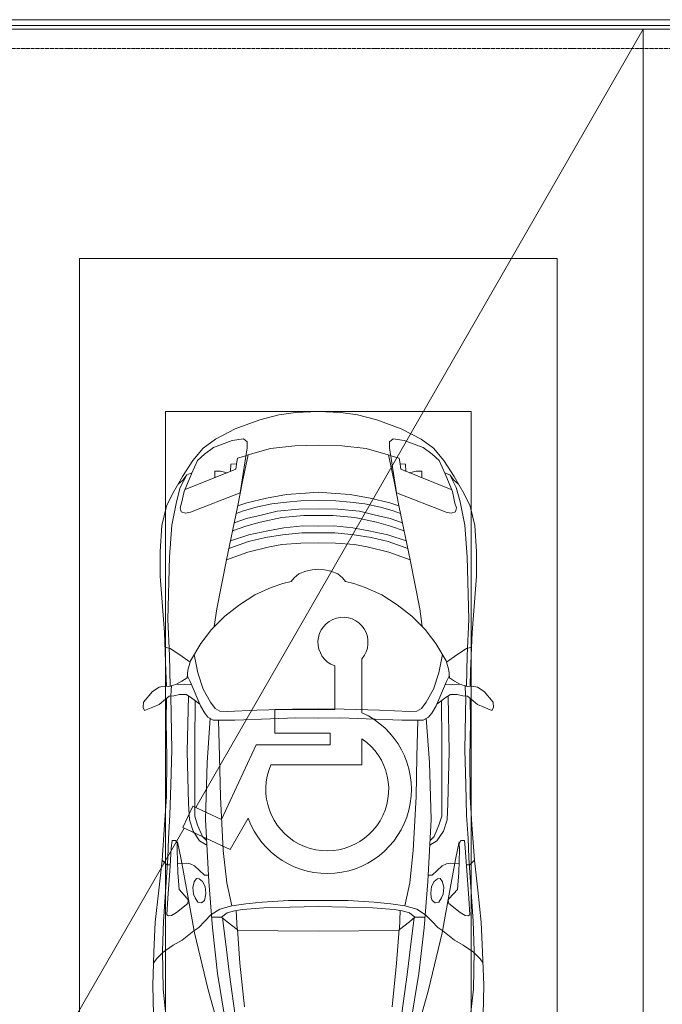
# Model space of a CAD drawing. Header units: millimetres. Extents: x -32229 to 170644, y -13689 to 125138.
# Tile 256 of 256: x 60923 to 64285, y 89047 to 94200. Entities that reach past the tile are written whole.
import ezdxf

# ---------------------------------------------------------------- set-up
doc = ezdxf.new("R2010")
doc.units = ezdxf.units.MM
doc.linetypes.add('ADSK_Линия сетки', pattern=[25, 20, -2.5, 0, -2.5])
for name, color, linetype, lineweight in [('A-DETL-GENF', 7, 'Continuous', 18), ('A-FLOR', 7, 'Continuous', 18), ('A-GENM', 7, 'Continuous', 18), ('C-PRKG', 7, 'Continuous', 18), ('S-GRID', 7, 'Continuous', 9)]:
    doc.layers.add(name, color=color, linetype=linetype, lineweight=lineweight)

# ---------------------------------------------------------------- blocks, each defined once
blk = doc.blocks.new('АР_Машиноместо - 4900x2400_М__5300х2500_ С МГН-5430521--01 ЭО')
at = {"layer": 'A-DETL-GENF', "color": 254, "lineweight": 13, "true_color": 0xd4d4d4}
for p, q in [((723.2, 3741.5), (786.9, 4128.3)), ((1776.8, 3741.5), (1713.1, 4128.3)), ((454.7, 3976.8), (438.6, 3823.4)), ((673.6, 3827.1), (722.7, 4001.8)), ((785.7, 3746.6), (819.4, 4000.8)), ((1714.3, 3746.6), (1680.6, 4000.8)), ((1826.4, 3827.1), (1777.3, 4001.8)), ((2045.3, 3976.8), (2061.4, 3823.4)), ((438.6, 3823.4), (434.2, 3623.7)), ((602.3, 3530.2), (673.6, 3827.1)), ((1897.7, 3530.2), (1826.4, 3827.1)), ((2061.4, 3823.4), (2065.8, 3623.7)), ((695.7, 3502.8), (723.2, 3741.5)), ((765.5, 3589.1), (785.7, 3746.6)), ((1734.5, 3589.1), (1714.3, 3746.6)), ((1804.3, 3502.8), (1776.8, 3741.5)), ((434.2, 3623.7), (439.5, 3468.5)), ((2065.8, 3623.7), (2060.5, 3468.5)), ((749.1, 3450.8), (765.5, 3589.1)), ((1750.9, 3450.8), (1734.5, 3589.1)), ((564, 3316.2), (602.3, 3530.2)), ((1936, 3316.2), (1897.7, 3530.2)), ((439.5, 3468.5), (462, 3136.6)), ((2060.5, 3468.5), (2038, 3136.6)), ((734.6, 3405.8), (688.5, 3435.5)), ((797.1, 3388.2), (734.6, 3405.8)), ((1702.9, 3388.2), (1765.4, 3405.8)), ((1765.4, 3405.8), (1811.5, 3435.5)), ((771.7, 3268.5), (797.1, 3388.2)), ((870, 3377.1), (797.1, 3388.2)), ((957.1, 3368.9), (870, 3377.1)), ((1093.5, 3360.7), (957.1, 3368.9)), ((1250, 3360.7), (1093.5, 3360.7)), ((1250, 3360.7), (1406.5, 3360.7)), ((1406.5, 3360.7), (1542.9, 3368.9)), ((1542.9, 3368.9), (1630, 3377.1)), ((1630, 3377.1), (1702.9, 3388.2)), ((1728.3, 3268.5), (1702.9, 3388.2)), ((532.7, 3145.9), (564, 3316.2)), ((1967.3, 3145.9), (1936, 3316.2)), ((752.8, 3099), (771.7, 3268.5)), ((1747.2, 3099), (1728.3, 3268.5)), ((512.5, 3053.2), (532.7, 3145.9)), ((1987.5, 3053.2), (1967.3, 3145.9)), ((462, 3136.6), (466.3, 3036.3)), ((737.8, 2818.3), (752.8, 3099)), ((1762.2, 2818.3), (1747.2, 3099)), ((2038, 3136.6), (2033.7, 3036.3)), ((595.2, 2997.9), (629, 3048.1)), ((629, 3048.1), (666.7, 3069.7)), ((1871, 3048.1), (1833.3, 3069.7)), ((1904.8, 2997.9), (1871, 3048.1)), ((466.3, 3036.3), (473.9, 2913.7)), ((575.7, 2937.4), (595.2, 2997.9)), ((1924.3, 2937.4), (1904.8, 2997.9)), ((2033.7, 3036.3), (2026.1, 2913.7)), ((473.9, 2913.7), (477.8, 2754.7)), ((571.6, 2853.3), (575.7, 2937.4)), ((1928.4, 2853.3), (1924.3, 2937.4)), ((2026.1, 2913.7), (2022.2, 2754.7)), ((564.4, 2580.5), (571.6, 2853.3)), ((1935.6, 2580.5), (1928.4, 2853.3)), ((733.8, 2606.7), (737.8, 2818.3)), ((1766.2, 2606.7), (1762.2, 2818.3)), ((477.8, 2754.7), (483.3, 2571.4)), ((2022.2, 2754.7), (2016.7, 2571.4)), ((570.6, 2291.4), (564.4, 2580.5)), ((728.4, 2415.7), (733.8, 2606.7)), ((1771.6, 2415.7), (1766.2, 2606.7)), ((1929.4, 2291.4), (1935.6, 2580.5)), ((483.3, 2571.4), (478, 2290)), ((2016.7, 2571.4), (2022, 2290)), ((471.8, 2077.7), (474.5, 2239.3)), ((2028.2, 2077.7), (2025.5, 2239.3)), ((462.8, 1889.5), (471.8, 2077.7)), ((2037.2, 1889.5), (2028.2, 2077.7)), ((470.9, 1561.4), (462.8, 1889.5)), ((2029.1, 1561.4), (2037.2, 1889.5)), ((483.4, 1395.6), (470.9, 1561.4)), ((2016.6, 1395.6), (2029.1, 1561.4)), ((507.4, 1274.3), (483.4, 1395.6)), ((1992.6, 1274.3), (2016.6, 1395.6)), ((527.9, 1198.6), (507.4, 1274.3)), ((1972.1, 1198.6), (1992.6, 1274.3)), ((561.7, 1132.1), (527.9, 1198.6)), ((818.8, 1102.9), (554, 1208.1)), ((1681.2, 1102.9), (1946, 1208.1)), ((1938.3, 1132.1), (1972.1, 1198.6)), ((709.1, 1112.7), (708.2, 1146.9)), ((1790.9, 1112.7), (1791.8, 1146.9)), ((737.7, 1113.6), (709.1, 1112.7)), ((772.6, 1121.3), (737.7, 1113.6)), ((792.9, 1076.2), (791.2, 1114.5)), ((824.1, 1063.7), (818.8, 1102.9)), ((1675.9, 1063.7), (1681.2, 1102.9)), ((1707.1, 1076.2), (1708.8, 1114.5)), ((1727.4, 1121.3), (1762.3, 1113.6)), ((1762.3, 1113.6), (1790.9, 1112.7)), ((823.3, 1074.4), (792.9, 1076.2)), ((827.7, 1045), (824.1, 1063.7)), ((871.3, 1031.9), (827.7, 1045)), ((1628.7, 1031.9), (1672.3, 1045)), ((1672.3, 1045), (1675.9, 1063.7)), ((1676.7, 1074.4), (1707.1, 1076.2))]:
    blk.add_line(p, q, dxfattribs=at)
at = {"layer": 'A-DETL-GENF', "color": 253, "lineweight": 13, "true_color": 0xaaaaaa}
for p, q in [((387.4, 3958.4), (384, 3802.9)), ((863.9, 3917.5), (840.1, 3687.8)), ((1636.1, 3917.5), (1659.9, 3687.8)), ((2112.6, 3958.4), (2116, 3802.9)), ((384, 3802.9), (390.2, 3630)), ((2116, 3802.9), (2109.8, 3630)), ((403.8, 3665.5), (388.1, 3688.4)), ((438.6, 3629.8), (403.8, 3665.5)), ((840.1, 3687.8), (826.6, 3509.6)), ((1659.9, 3687.8), (1673.4, 3509.6)), ((2061.4, 3629.8), (2096.2, 3665.5)), ((2096.2, 3665.5), (2111.9, 3688.4)), ((390.2, 3630), (397.1, 3474.2)), ((491.4, 3594.2), (438.6, 3629.8)), ((2008.6, 3594.2), (2061.4, 3629.8)), ((2109.8, 3630), (2102.9, 3474.2)), ((537.9, 3567), (491.4, 3594.2)), ((598.3, 3518.6), (537.9, 3567)), ((1901.7, 3518.6), (1962.1, 3567)), ((1962.1, 3567), (2008.6, 3594.2)), ((624.9, 3501.2), (598.3, 3518.6)), ((773.2, 3472.4), (825.6, 3512.1)), ((825.6, 3512.1), (821, 3413)), ((1250, 3520.1), (827.2, 3517.2)), ((1250, 3520.1), (1672.8, 3517.2)), ((1674.4, 3512.1), (1679, 3413)), ((1726.8, 3472.4), (1674.4, 3512.1)), ((1875.1, 3501.2), (1901.7, 3518.6)), ((397.1, 3474.2), (415.7, 3305.9)), ((654.7, 3470.4), (624.9, 3501.2)), ((690.2, 3433.7), (654.7, 3470.4)), ((676.4, 3260.1), (695.7, 3502.8)), ((744.3, 3447), (773.2, 3472.4)), ((1755.7, 3447), (1726.8, 3472.4)), ((1823.6, 3260.1), (1804.3, 3502.8)), ((1809.8, 3433.7), (1845.3, 3470.4)), ((1845.3, 3470.4), (1875.1, 3501.2)), ((2102.9, 3474.2), (2084.3, 3305.9)), ((456.6, 3434.5), (466.2, 3441.1)), ((462.2, 3347.3), (456.6, 3434.5)), ((466.2, 3441.1), (481.5, 3439.1)), ((481.5, 3439.1), (508, 3422.8)), ((508, 3422.8), (566.8, 3375.1)), ((744.1, 3447.2), (691.3, 3447.2)), ((773, 3424.2), (744.1, 3447.2)), ((811.1, 3414.8), (773, 3424.2)), ((853.3, 3407.2), (811.1, 3414.8)), ((965.3, 3397.8), (853.3, 3407.2)), ((1534.7, 3397.8), (1646.7, 3407.2)), ((1646.7, 3407.2), (1688.9, 3414.8)), ((1688.9, 3414.8), (1727, 3424.2)), ((1727, 3424.2), (1755.7, 3447)), ((1755.7, 3447.2), (1808.7, 3447.2)), ((1992, 3422.8), (1933.2, 3375.1)), ((2018.5, 3439.1), (1992, 3422.8)), ((2033.8, 3441.1), (2018.5, 3439.1)), ((2043.4, 3434.5), (2033.8, 3441.1)), ((2037.8, 3347.3), (2043.4, 3434.5)), ((569.7, 3360.7), (564.6, 3349.7)), ((566.8, 3375.1), (569.7, 3360.7)), ((605.2, 3346.8), (620, 3369.3)), ((620, 3369.3), (638.7, 3372.5)), ((638.7, 3372.5), (654.1, 3360.7)), ((654.1, 3360.7), (658.7, 3344.5)), ((1102.5, 3394.3), (965.3, 3397.8)), ((1250, 3391.3), (1102.5, 3394.3)), ((1250, 3391.3), (1397.5, 3394.3)), ((1397.5, 3394.3), (1534.7, 3397.8)), ((1845.9, 3360.7), (1841.3, 3344.5)), ((1861.3, 3372.5), (1845.9, 3360.7)), ((1880, 3369.3), (1861.3, 3372.5)), ((1894.8, 3346.8), (1880, 3369.3)), ((1933.2, 3375.1), (1930.3, 3360.7)), ((1930.3, 3360.7), (1935.4, 3349.7)), ((415.7, 3305.9), (432.8, 3149.3)), ((474.8, 3179.9), (462.2, 3347.3)), ((522.2, 3303.2), (515.3, 3213.7)), ((564.6, 3349.7), (522.2, 3303.2)), ((593.6, 3292.5), (597.1, 3327.4)), ((597.1, 3327.4), (605.2, 3346.8)), ((661.1, 3321.2), (657.2, 3286.3)), ((658.7, 3344.5), (661.1, 3321.2)), ((1841.3, 3344.5), (1838.9, 3321.2)), ((1838.9, 3321.2), (1842.8, 3286.3)), ((1902.9, 3327.4), (1894.8, 3346.8)), ((1906.4, 3292.5), (1902.9, 3327.4)), ((1935.4, 3349.7), (1977.8, 3303.2)), ((1977.8, 3303.2), (1984.7, 3213.7)), ((2025.2, 3179.9), (2037.8, 3347.3)), ((2084.3, 3305.9), (2067.1, 3148.3)), ((599.8, 3262.3), (593.6, 3292.5)), ((612.1, 3245.7), (599.8, 3262.3)), ((643.2, 3259.9), (626.8, 3246.1)), ((657.2, 3286.3), (643.2, 3259.9)), ((659.3, 2936), (676.4, 3260.1)), ((1840.7, 2936), (1823.6, 3260.1)), ((1842.8, 3286.3), (1856.8, 3259.9)), ((1856.8, 3259.9), (1873.2, 3246.1)), ((1887.9, 3245.7), (1900.2, 3262.3)), ((1900.2, 3262.3), (1906.4, 3292.5)), ((515.3, 3213.7), (510.9, 3094.6)), ((654.5, 3228.1), (601.7, 3179.4)), ((626.8, 3246.1), (612.1, 3245.7)), ((674.6, 3227.6), (654.5, 3228.1)), ((1825.4, 3227.6), (1845.5, 3228.1)), ((1845.5, 3228.1), (1898.3, 3179.4)), ((1873.2, 3246.1), (1887.9, 3245.7)), ((1984.7, 3213.7), (1989.1, 3094.6)), ((432.8, 3149.3), (446, 2964.8)), ((456.9, 3174.2), (432.9, 3148.3)), ((475.2, 3173.5), (456.9, 3174.2)), ((480.8, 3085), (474.8, 3179.9)), ((558.4, 3165.4), (513.6, 3168)), ((579.5, 3167.7), (558.4, 3165.4)), ((601.7, 3179.4), (579.5, 3167.7)), ((1898.3, 3179.4), (1920.5, 3167.7)), ((1920.5, 3167.7), (1941.6, 3165.4)), ((1941.6, 3165.4), (1986.4, 3168)), ((2019.2, 3085), (2025.2, 3179.9)), ((2024.8, 3173.5), (2043.1, 3174.2)), ((2043.1, 3174.2), (2067.1, 3148.3)), ((2067.2, 3149.3), (2054, 2964.8)), ((510.9, 3094.6), (512.2, 3061.4)), ((1617.1, 2929.5), (1711.9, 3093.7)), ((1711.9, 3093.7), (1959.3, 2978.3)), ((1989.1, 3094.6), (1987.8, 3061.4)), ((485.6, 3046.1), (480.8, 3085)), ((504.5, 3046.6), (485.6, 3046.1)), ((512.2, 3061.4), (504.5, 3046.6)), ((665.1, 3046.1), (643.6, 3024.6)), ((1834.9, 3046.1), (1856.4, 3024.6)), ((1987.8, 3061.4), (1995.5, 3046.6)), ((1995.5, 3046.6), (2014.4, 3046.1)), ((2014.4, 3046.1), (2019.2, 3085)), ((643.6, 3024.6), (618.7, 2966.7)), ((1856.4, 3024.6), (1881.3, 2966.7)), ((446, 2964.8), (456.1, 2818.3)), ((618.7, 2966.7), (604.4, 2919.4)), ((1881.3, 2966.7), (1895.6, 2919.4)), ((1959.3, 2978.3), (1907, 2866)), ((2054, 2964.8), (2043.9, 2818.3)), ((604.4, 2919.4), (604.4, 2850.8)), ((667.8, 2638.3), (659.3, 2936)), ((1757.2, 2935.8), (1575.5, 2546.1)), ((1907, 2866), (1757.2, 2935.8)), ((1832.2, 2638.3), (1840.7, 2936)), ((1895.6, 2919.4), (1895.6, 2850.8)), ((604.4, 2850.8), (603.5, 2534.3)), ((1895.6, 2850.8), (1896.5, 2534.3)), ((456.1, 2818.3), (456.8, 2613.6)), ((2043.9, 2818.3), (2043.2, 2613.6)), ((684.8, 2406.5), (667.8, 2638.3)), ((1021.4, 2650), (1497.8, 2650)), ((1021.4, 2513.4), (1021.4, 2650)), ((1815.2, 2406.5), (1832.2, 2638.3)), ((456.8, 2613.6), (454.5, 2423.6)), ((2043.2, 2613.6), (2045.5, 2423.6)), ((603.5, 2534.3), (606.1, 2314.9)), ((1187.9, 2546.1), (1187.9, 2484.7)), ((1575.5, 2546.1), (1187.9, 2546.1)), ((1896.5, 2534.3), (1893.9, 2314.9)), ((1187.9, 2484.7), (1477, 2484.7)), ((1477, 2484.7), (1477, 2360.8)), ((454.5, 2423.6), (456, 2301.1)), ((2045.5, 2423.6), (2044, 2301.1)), ((656.7, 2380.3), (633.8, 2340.5)), ((672.8, 2399.7), (656.7, 2380.3)), ((700.6, 2415.4), (672.8, 2399.7)), ((813.8, 2416.7), (700.6, 2415.4)), ((772.7, 2371.5), (734.3, 2368.8)), ((929.1, 2364.1), (772.7, 2371.5)), ((999.2, 2409.3), (813.8, 2416.7)), ((1132.7, 2404.6), (999.2, 2409.3)), ((1021.4, 2094.1), (1021.4, 2377.1)), ((1250, 2406.6), (1132.7, 2404.6)), ((1250, 2406.6), (1367.3, 2404.6)), ((1367.3, 2404.6), (1500.8, 2409.3)), ((1500.8, 2409.3), (1686.2, 2416.7)), ((1570.9, 2364.1), (1727.3, 2371.5)), ((1686.2, 2416.7), (1799.4, 2415.4)), ((1727.3, 2371.5), (1765.7, 2368.8)), ((1799.4, 2415.4), (1827.2, 2399.7)), ((1827.2, 2399.7), (1843.3, 2380.3)), ((1843.3, 2380.3), (1866.2, 2340.5)), ((341.2, 2366.2), (333.1, 2350.6)), ((333.1, 2350.6), (335.2, 2322.3)), ((335.2, 2322.3), (381.7, 2266.4)), ((384.4, 2347.9), (341.2, 2366.2)), ((417.4, 2333.8), (384.4, 2347.9)), ((449.8, 2306.1), (417.4, 2333.8)), ((630.6, 2332.9), (580.6, 2296)), ((633.8, 2340.5), (600.8, 2263)), ((685.1, 2322.3), (647.3, 2254.2)), ((710, 2355.4), (685.1, 2322.3)), ((734.3, 2368.8), (710, 2355.4)), ((1115.2, 2358.7), (929.1, 2364.1)), ((1250, 2357.8), (1115.2, 2358.7)), ((1164.3, 2360.8), (1164.3, 2132.4)), ((1477, 2360.8), (1164.3, 2360.8)), ((1250, 2357.8), (1384.8, 2358.7)), ((1384.8, 2358.7), (1570.9, 2364.1)), ((1765.7, 2368.8), (1790, 2355.4)), ((1790, 2355.4), (1814.9, 2322.3)), ((1814.9, 2322.3), (1852.7, 2254.2)), ((1866.2, 2340.5), (1899.2, 2263)), ((1869.4, 2332.9), (1919.4, 2296)), ((2050.2, 2306.1), (2082.6, 2333.8)), ((2082.6, 2333.8), (2115.6, 2347.9)), ((2115.6, 2347.9), (2158.8, 2366.2)), ((2164.8, 2322.3), (2118.3, 2266.4)), ((2158.8, 2366.2), (2166.9, 2350.6)), ((2166.9, 2350.6), (2164.8, 2322.3)), ((470, 2290), (449.8, 2306.1)), ((493.6, 2288.6), (470, 2290)), ((482, 2235.6), (479.1, 2288.7)), ((523.3, 2281.2), (493.6, 2288.6)), ((559, 2282.6), (523.3, 2281.2)), ((580.6, 2296), (559, 2282.6)), ((1919.4, 2296), (1941, 2282.6)), ((1941, 2282.6), (1976.7, 2281.2)), ((1976.7, 2281.2), (2006.4, 2288.6)), ((2006.4, 2288.6), (2030, 2290)), ((2018, 2235.6), (2020.9, 2288.7)), ((2030, 2290), (2050.2, 2306.1)), ((381.7, 2266.4), (417.4, 2243.4)), ((417.4, 2243.4), (445.1, 2238.7)), ((445.1, 2238.7), (481.8, 2239.5)), ((453, 2159.1), (455, 2238.9)), ((505.1, 2230), (467.5, 2239.2)), ((536.7, 2211.8), (505.1, 2230)), ((586.6, 2231.3), (510.1, 2227.1)), ((600.8, 2263), (579.9, 2213.8)), ((647.3, 2254.2), (619.7, 2168.6)), ((1852.7, 2254.2), (1880.3, 2168.6)), ((1899.2, 2263), (1920.1, 2213.8)), ((1913.4, 2231.3), (1989.9, 2227.1)), ((1963.3, 2211.8), (1994.9, 2230)), ((1994.9, 2230), (2032.5, 2239.2)), ((2054.9, 2238.7), (2018.2, 2239.5)), ((2047, 2159.1), (2045, 2238.9)), ((2082.6, 2243.4), (2054.9, 2238.7)), ((2118.3, 2266.4), (2082.6, 2243.4)), ((564.3, 2195.4), (536.7, 2211.8)), ((567.1, 2153.8), (564.3, 2195.4)), ((579.9, 2213.8), (564.9, 2186.5)), ((619.7, 2168.6), (600.3, 2072.7)), ((1880.3, 2168.6), (1899.7, 2072.7)), ((1920.1, 2213.8), (1935.1, 2186.5)), ((1932.9, 2153.8), (1935.7, 2195.4)), ((1935.7, 2195.4), (1963.3, 2211.8)), ((444.9, 1956.8), (453, 2159.1)), ((580.7, 2105.7), (567.1, 2153.8)), ((1919.3, 2105.7), (1932.9, 2153.8)), ((2055.1, 1956.8), (2047, 2159.1)), ((525.5, 2074.6), (475.1, 2041)), ((578.8, 2112.6), (525.5, 2074.6)), ((634.6, 2015), (580.7, 2105.7)), ((1865.4, 2015), (1919.3, 2105.7)), ((1921.2, 2112.6), (1974.5, 2074.6)), ((1974.5, 2074.6), (2024.9, 2041)), ((475.1, 2041), (447.5, 2034.4)), ((690.7, 1941.6), (634.6, 2015)), ((1809.3, 1941.6), (1865.4, 2015)), ((2024.9, 2041), (2052.5, 2034.4)), ((434.8, 1820.7), (444.9, 1956.8)), ((761.1, 1871.7), (690.7, 1941.6)), ((718.3, 1834.2), (705.7, 1926.7)), ((1738.9, 1871.7), (1809.3, 1941.6)), ((1781.7, 1834.2), (1794.3, 1926.7)), ((2065.2, 1820.7), (2055.1, 1956.8)), ((837.5, 1812.1), (761.1, 1871.7)), ((1662.5, 1812.1), (1738.9, 1871.7)), ((422, 1662.9), (434.8, 1820.7)), ((770, 1576.5), (718.3, 1834.2)), ((917, 1761.1), (837.5, 1812.1)), ((1583, 1761.1), (1662.5, 1812.1)), ((1730, 1576.5), (1781.7, 1834.2)), ((2078, 1662.9), (2065.2, 1820.7)), ((1004.2, 1721.4), (917, 1761.1)), ((1495.8, 1721.4), (1583, 1761.1)), ((1064.9, 1700.5), (1004.2, 1721.4)), ((1435.1, 1700.5), (1495.8, 1721.4)), ((422, 1534.1), (422, 1662.9)), ((1107.2, 1689.8), (1064.9, 1700.5)), ((1123.5, 1670.9), (1107.2, 1689.8)), ((1147.5, 1650.5), (1123.5, 1670.9)), ((1184.7, 1635.7), (1147.5, 1650.5)), ((1315.3, 1635.7), (1352.5, 1650.5)), ((1352.5, 1650.5), (1376.5, 1670.9)), ((1376.5, 1670.9), (1392.8, 1689.8)), ((1392.8, 1689.8), (1435.1, 1700.5)), ((2078, 1534.1), (2078, 1662.9)), ((1217.8, 1629.1), (1184.7, 1635.7)), ((1217.8, 1629.1), (1250, 1626.8)), ((1282.2, 1629.1), (1250, 1626.8)), ((1282.2, 1629.1), (1315.3, 1635.7)), ((826.8, 1300.9), (770, 1576.5)), ((881.7, 1536.4), (770, 1576.5)), ((1618.3, 1536.4), (1730, 1576.5)), ((1673.2, 1300.9), (1730, 1576.5)), ((430.8, 1396.6), (422, 1534.1)), ((884.3, 1480.8), (782, 1518.1)), ((994.9, 1509.3), (881.7, 1536.4)), ((1060, 1496.1), (994.9, 1509.3)), ((1159.3, 1489.1), (1060, 1496.1)), ((1340.7, 1489.1), (1440, 1496.1)), ((1440, 1496.1), (1505.1, 1509.3)), ((1505.1, 1509.3), (1618.3, 1536.4)), ((1615.7, 1480.8), (1718, 1518.1)), ((2069.2, 1396.6), (2078, 1534.1)), ((887, 1446.5), (790.4, 1477.3)), ((973.4, 1459.7), (884.3, 1480.8)), ((986.2, 1425.6), (887, 1446.5)), ((1061.9, 1445.7), (973.4, 1459.7)), ((1163.9, 1435.1), (1061.9, 1445.7)), ((1250, 1488.3), (1159.3, 1489.1)), ((1250, 1488.3), (1340.7, 1489.1)), ((1336.1, 1435.1), (1438.1, 1445.7)), ((1438.1, 1445.7), (1526.6, 1459.7)), ((1513.8, 1425.6), (1613, 1446.5)), ((1526.6, 1459.7), (1615.7, 1480.8)), ((1613, 1446.5), (1709.6, 1477.3)), ((455.7, 1296.1), (430.8, 1396.6)), ((871.4, 1401.1), (800.5, 1424.6)), ((945.3, 1380.6), (871.4, 1401.1)), ((1070, 1410.4), (986.2, 1425.6)), ((1168.3, 1399.8), (1070, 1410.4)), ((1250, 1435.1), (1163.9, 1435.1)), ((1250, 1400.1), (1168.3, 1399.8)), ((1250, 1435.1), (1336.1, 1435.1)), ((1250, 1400.1), (1331.7, 1399.8)), ((1331.7, 1399.8), (1430, 1410.4)), ((1430, 1410.4), (1513.8, 1425.6)), ((1554.7, 1380.6), (1628.6, 1401.1)), ((1628.6, 1401.1), (1699.5, 1424.6)), ((2044.3, 1296.1), (2069.2, 1396.6)), ((873.8, 1361.2), (809.9, 1383.1)), ((958.3, 1341.1), (873.8, 1361.2)), ((1059, 1354.8), (945.3, 1380.6)), ((1035, 1323.2), (958.3, 1341.1)), ((1174.5, 1344.2), (1059, 1354.8)), ((1250, 1344.9), (1174.5, 1344.2)), ((1250, 1344.9), (1325.5, 1344.2)), ((1325.5, 1344.2), (1441, 1354.8)), ((1441, 1354.8), (1554.7, 1380.6)), ((1465, 1323.2), (1541.7, 1341.1)), ((1541.7, 1341.1), (1626.2, 1361.2)), ((1626.2, 1361.2), (1690.1, 1383.1)), ((487.4, 1232.1), (455.7, 1296.1)), ((527.2, 1305.2), (531.8, 1326)), ((535, 1280.6), (527.2, 1305.2)), ((531.8, 1326), (554.4, 1333.3)), ((554.4, 1333.3), (580.7, 1327.1)), ((580.7, 1327.1), (841.1, 1225.9)), ((859.1, 1321.2), (819.9, 1334.4)), ((853.8, 1167.4), (826.8, 1300.9)), ((876.3, 1278.7), (828.3, 1293.7)), ((925.2, 1301.6), (859.1, 1321.2)), ((1007.1, 1283.7), (925.2, 1301.6)), ((1148.3, 1312.4), (1035, 1323.2)), ((1250, 1309.3), (1148.3, 1312.4)), ((1250, 1309.3), (1351.7, 1312.4)), ((1351.7, 1312.4), (1465, 1323.2)), ((1492.9, 1283.7), (1574.8, 1301.6)), ((1574.8, 1301.6), (1640.9, 1321.2)), ((1623.7, 1278.7), (1671.7, 1293.7)), ((1640.9, 1321.2), (1680.1, 1334.4)), ((1646.2, 1167.4), (1673.2, 1300.9)), ((1919.3, 1327.1), (1658.9, 1225.9)), ((1945.6, 1333.3), (1919.3, 1327.1)), ((1968.2, 1326), (1945.6, 1333.3)), ((1965, 1280.6), (1972.8, 1305.2)), ((1972.8, 1305.2), (1968.2, 1326)), ((2012.6, 1232.1), (2044.3, 1296.1)), ((548.2, 1220.1), (535, 1280.6)), ((978.6, 1254.6), (876.3, 1278.7)), ((1084.1, 1236), (978.6, 1254.6)), ((1083.6, 1274.6), (1007.1, 1283.7)), ((1159.1, 1267.9), (1083.6, 1274.6)), ((1250, 1266.6), (1159.1, 1267.9)), ((1250, 1266.6), (1340.9, 1267.9)), ((1340.9, 1267.9), (1416.4, 1274.6)), ((1415.9, 1236), (1521.4, 1254.6)), ((1416.4, 1274.6), (1492.9, 1283.7)), ((1521.4, 1254.6), (1623.7, 1278.7)), ((1951.8, 1220.1), (1965, 1280.6)), ((539.3, 1140.4), (487.4, 1232.1)), ((586.9, 1126.3), (548.2, 1220.1)), ((841.1, 1225.9), (877.7, 991.4)), ((1182.5, 1227.5), (1084.1, 1236)), ((1250, 1223.7), (1182.5, 1227.5)), ((1250, 1223.7), (1317.5, 1227.5)), ((1317.5, 1227.5), (1415.9, 1236)), ((1658.9, 1225.9), (1622.3, 991.4)), ((1913.1, 1126.3), (1951.8, 1220.1)), ((1960.7, 1140.4), (2012.6, 1232.1)), ((540.4, 1159.6), (516.2, 1180.5)), ((593.2, 1056.8), (539.3, 1140.4)), ((561.3, 1132.6), (540.4, 1159.6)), ((882.6, 1027.5), (853.8, 1167.4)), ((1617.4, 1027.5), (1646.2, 1167.4)), ((1906.8, 1056.8), (1960.7, 1140.4)), ((1938.7, 1132.6), (1959.6, 1159.6)), ((1959.6, 1159.6), (1983.8, 1180.5)), ((589, 1121.6), (561.3, 1132.6)), ((617.9, 1057.3), (586.9, 1126.3)), ((1882.1, 1057.3), (1913.1, 1126.3)), ((1911, 1121.6), (1938.7, 1132.6)), ((647.2, 992.8), (593.2, 1056.8)), ((654.7, 1024.4), (617.9, 1057.3)), ((1000.2, 994.5), (871.4, 1031.3)), ((1499.8, 994.5), (1628.6, 1031.3)), ((1845.3, 1024.4), (1882.1, 1057.3)), ((1852.8, 992.8), (1906.8, 1056.8)), ((711.9, 946.2), (647.2, 992.8)), ((700.9, 989.1), (655, 1024.3)), ((800.1, 952.6), (700.9, 989.1)), ((877.7, 991.4), (877.7, 958.9)), ((1127.4, 979.8), (1000.2, 994.5)), ((1250, 977.6), (1127.4, 979.8)), ((1250, 977.6), (1372.6, 979.8)), ((1372.6, 979.8), (1499.8, 994.5)), ((1622.3, 991.4), (1622.3, 958.9)), ((1699.9, 952.6), (1799.1, 989.1)), ((1788.1, 946.2), (1852.8, 992.8)), ((1799.1, 989.1), (1845, 1024.3)), ((815.8, 891), (711.9, 946.2)), ((859, 944.1), (800.1, 952.6)), ((877.7, 958.9), (859, 944.1)), ((1622.3, 958.9), (1641, 944.1)), ((1641, 944.1), (1699.9, 952.6)), ((1684.2, 891), (1788.1, 946.2)), ((943.3, 845.1), (815.8, 891)), ((1556.7, 845.1), (1684.2, 891)), ((1044.2, 818.6), (943.3, 845.1)), ((1455.8, 818.6), (1556.7, 845.1)), ((1132.7, 806), (1044.2, 818.6)), ((1250, 800), (1132.7, 806)), ((1250, 800), (1367.3, 806)), ((1367.3, 806), (1455.8, 818.6))]:
    blk.add_line(p, q, dxfattribs=at)
for centre, radius, start, end in [((1203.2, 2778.5), 440.6, 20.0398, 245.634), ((1203.2, 2778.5), 321.5, 336.4379, 235.5621), ((1120.8, 2008.7), 131.1, 139.3632, 70.6368)]:
    blk.add_arc(centre, radius, start, end, dxfattribs=at)
at = {"layer": 'C-PRKG', "color": 253, "lineweight": 13, "true_color": 0xaaaaaa}
for p, q in [((0, 0), (0, 5300)), ((2500, 0), (2500, 5300)), ((450, 800), (450, 4500)), ((2050, 800), (2050, 4500)), ((450, 800), (2050, 800)), ((2500, 0), (0, 0))]:
    blk.add_line(p, q, dxfattribs=at)
blk = doc.blocks.new('АР-Заполнение деф_ шва - Д_ш_-4327366--01 ЭО')
at = {"layer": 'A-GENM', "color": 253, "lineweight": 13, "true_color": 0xaaaaaa}
for p, q in [((0, 25), (6400, 25)), ((0, -25), (6400, -25))]:
    blk.add_line(p, q, dxfattribs=at)
blk = doc.blocks.new('Наметкина 10_РД_АР_П_rvt-1--01 ЭО')
at = {"layer": 'A-FLOR', "color": 253, "lineweight": 13, "true_color": 0xaaaaaa}
for p, q in [((43591, 94170), (72205.3, 94170)), ((72205.3, 94200), (47975.3, 94200)), ((58285.3, 94150), (64185.3, 94150)), ((64185.3, 94150), (61844.6, 90076.4)), ((64185.3, 94150), (64185.3, 81950)), ((64185.3, 94150), (64185.3, 81950)), ((64685.3, 94150), (64185.3, 94150)), ((61782.7, 89968.6), (60680.3, 88050))]:
    blk.add_line(p, q, dxfattribs=at)
at = {"layer": 'A-GENM', "color": 253, "lineweight": 13, "true_color": 0xaaaaaa}
blk.add_blockref('АР-Заполнение деф_ шва - Д_ш_-4327366--01 ЭО', (58285.3, 94175), dxfattribs=at)
at = {"layer": 'C-PRKG', "color": 253, "lineweight": 13, "true_color": 0xaaaaaa, "rotation": 180}
blk.add_blockref('АР_Машиноместо - 4900x2400_М__5300х2500_ С МГН-5430521--01 ЭО', (63735.3, 92950), dxfattribs=at)

msp = doc.modelspace()

# ---------------------------------------------------------------- linework, layer by layer
at = {"layer": 'S-GRID', "color": 253, "linetype": 'ADSK_Линия сетки', "true_color": 0xaaaaaa}
msp.add_line((131381.2, 94050), (-30593.4, 94050), dxfattribs=at)

# ---------------------------------------------------------------- block references
at = {"lineweight": 5}
msp.add_blockref('Наметкина 10_РД_АР_П_rvt-1--01 ЭО', (0, 0), dxfattribs=at)

doc.saveas('drawing.dxf')
